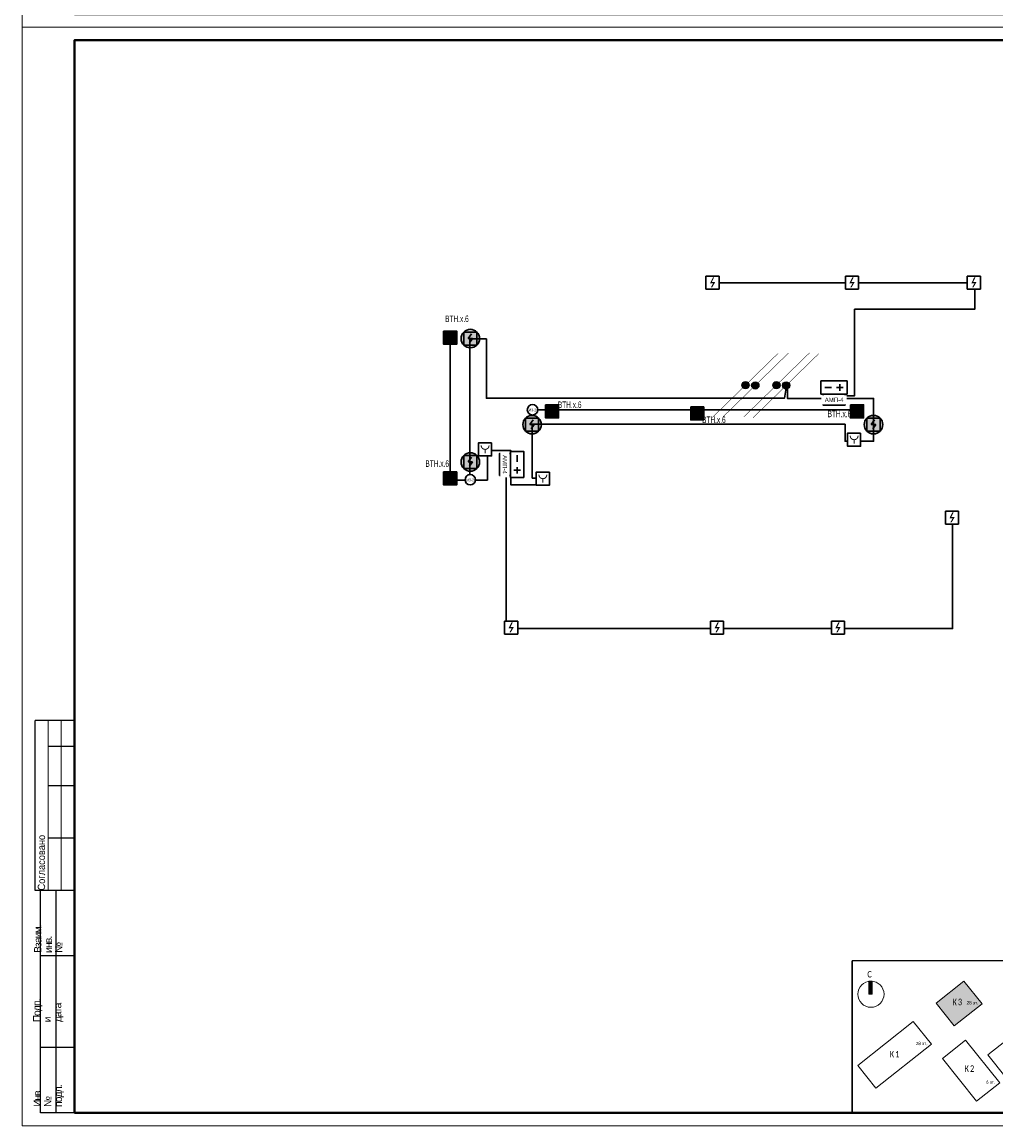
# Model space of a CAD drawing. Header units: millimetres. Extents: x -195178 to 1761886, y 140622 to 301105.
# Tile 35 of 131: x 238054 to 275281, y 182305 to 224498. Entities that reach past the tile are written whole.
import ezdxf
from ezdxf.enums import TextEntityAlignment as Align

# ---------------------------------------------------------------- set-up
doc = ezdxf.new("R2010")
doc.units = ezdxf.units.MM
doc.set_wipeout_variables(frame=1)
doc.linetypes.add('CONTINOUS', pattern=[0])
doc.layers.get('Defpoints').update_dxf_attribs({"color": 252})
doc.layers.add('0_S_Grey_01', color=9, linetype='Continuous', lineweight=5, true_color=0x808080)
for name, color, linetype in [('EI_HATCH_GALV', 7, 'Continuous'), ('АПС', 5, 'Continuous'), ('ПС', 1, 'Continuous'), ('формат', 250, 'Continuous')]:
    doc.layers.add(name, color=color, linetype=linetype)
for name, color, linetype, lineweight in [('format-line3', 7, 'Continuous', 13), ('RC-Извещатели_пожарные', 1, 'Continuous', 30), ('Рамка', 7, 'Continuous', 18), ('СС-011-ПОЖ-СИГНАЛИЗАЦИЯ', 1, 'Continuous', 30), ('Типовые аннотации', 252, 'Continuous', 5), ('УГО АПС и АПЗ$0$_АПС_Оборудование', 1, 'Continuous', 30), ('УГО АПС и АПЗ$0$СС-011-ПОЖ-СИГНАЛИЗАЦИЯ', 1, 'Continuous', 30)]:
    doc.layers.add(name, color=color, linetype=linetype, lineweight=lineweight)
doc.styles.add('1111', font='ARIALN.TTF')
doc.styles.add('Arial', font='arial.ttf', dxfattribs={"width": 0.9, "height": 700})
doc.styles.add('Arial Narrow', font='ARIALN.TTF', dxfattribs={"width": 0.9, "height": 600})
doc.styles.add('Arial_2', font='arial.ttf', dxfattribs={"width": 0.9, "height": 400})
doc.styles.add('Calibri Light_10', font='calibril.ttf', dxfattribs={"height": 1})
doc.styles.add('Calibri Light_9', font='isocpeur.ttf', dxfattribs={"width": 0.8, "height": 2})
doc.styles.get("Standard").update_dxf_attribs({"font": 'isocpeur.ttf', "width": 0.9})
doc.styles.add('УГО АПС и АПЗ$0$Reserve SS', font='arial.ttf', dxfattribs={"height": 2.5})

# ---------------------------------------------------------------- blocks, each defined once
blk = doc.blocks.new('*U29')
for p, q in [((-574, 155), (-589, 155)), ((-589, 90), (-589, 155)), ((-574, 145), (-584, 145)), ((-574, 130), (-584, 130)), ((-574, 110), (-584, 110)), ((-587, 90), (-589, 90)), ((-587, 5), (-587, 90)), ((-574, 90), (-587, 90)), ((-581, 5), (-581, 90)), ((-574, 65), (-587, 65)), ((-574, 30), (-587, 30)), ((-574, 5), (-587, 5))]:
    blk.add_line(p, q)
at = {"color": 0, "lineweight": 0}
blk.add_lwpolyline([(-594, 0), (0, 0), (0, 420), (-594, 420)], close=True, dxfattribs=at)
at = {"lineweight": 40}
blk.add_lwpolyline([(-574, 5), (-5, 5), (-5, 415), (-574, 415)], close=True, dxfattribs=at)
at = {"layer": 'format-line3', "linetype": 'ByBlock'}
for p, q in [((-584, 90), (-584, 155)), ((-579, 90), (-579, 155))]:
    blk.add_line(p, q, dxfattribs=at)
at = {"style": 'Arial', "width": 0.9}
blk.add_text('Формат:', height=2.8, dxfattribs=at).set_placement((-53.97, 1.25))
at = {"char_height": 2.8, "width": 0.2, "attachment_point": 4, "rotation": 90, "line_spacing_factor": 0.857143, "style": 'Arial'}
for s, insert in [('{\\W0.45993; }Согласовано', (-586.58, 90)), ('{\\W0.62543;\\T0.75; \\W1;Взаим. инв. №}', (-584, 66.14)), ('{\\W0.5838;\\T0.8; \\W1;Подп. и дата}', (-584, 39.63)), ('{\\W0.5838;\\T0.8; \\W1;Инв. № подл.}', (-583.77, 7.25))]:
    blk.add_mtext(s, dxfattribs=dict(at, insert=insert))
at = {"style": 'Arial', "width": 0.9, "flags": 8}
blk.add_attdef('FORMAT', (-36.87, 1.26), '', height=2.8, dxfattribs=at)
blk = doc.blocks.new('0_AS_SLK8_BUG_2000 - 0_AS_SLK8_BUG_2000-4765957-Надземная часть_ Корпус 3_ План 1 этажа на отм_-1_640')
at = {"layer": 'Типовые аннотации'}
blk.add_hatch(color=256, dxfattribs=at).paths.add_polyline_path([(-64.89, 34.73), (-65.89, 34.73), (-65.89, 38.73), (-64.89, 38.73)])
at = {"layer": 'Типовые аннотации', "true_color": 0xc0c0c0}
blk.add_hatch(color=9, dxfattribs=at).paths.add_polyline_path([(-31.32, 31.77), (-39.81, 25.01), (-45.35, 31.98), (-36.87, 38.73)])
at = {"layer": '0_S_Grey_01'}
for p, q in [((-36.87, 38.73), (-45.35, 31.98)), ((-31.32, 31.77), (-36.87, 38.73)), ((-45.35, 31.98), (-39.81, 25.01)), ((-39.81, 25.01), (-31.32, 31.77)), ((-7.52, 33.66), (-29.5, 16.16)), ((-1.97, 26.7), (-7.52, 33.66)), ((-52.36, 26.4), (-69.29, 12.92)), ((-46.81, 19.44), (-52.36, 26.4)), ((-23.96, 9.19), (-1.97, 26.7)), ((-36.33, 20.72), (-43.41, 15.08)), ((-25.91, 7.64), (-36.33, 20.72)), ((-63.75, 5.95), (-46.81, 19.44)), ((-43.41, 15.08), (-32.99, 2)), ((-29.5, 16.16), (-23.96, 9.19)), ((-69.29, 12.92), (-63.75, 5.95)), ((-32.99, 2), (-25.91, 7.64))]:
    blk.add_line(p, q, dxfattribs=at)
at = {"layer": 'Типовые аннотации'}
for p, q in [((-64.89, 38.73), (-65.89, 38.73)), ((-65.89, 38.73), (-65.89, 34.73)), ((-64.89, 34.73), (-64.89, 38.73)), ((-36.87, 38.73), (-45.35, 31.98)), ((-31.32, 31.77), (-36.87, 38.73)), ((-65.89, 34.73), (-64.89, 34.73)), ((-45.35, 31.98), (-39.81, 25.01)), ((-39.81, 25.01), (-31.32, 31.77))]:
    blk.add_line(p, q, dxfattribs=at)
blk.add_circle((-65.29, 34.73), 4, dxfattribs=at)
at = {"layer": 'Типовые аннотации', "attachment_point": 1}
for s, insert, char_height, width, style in [('\\fCalibri Light|b0|i0|c204|p34|;C', (-66.38, 41.84), 2, 2.0844, 'Calibri Light_9'), ('\\fCalibri Light|b0|i0|c204|p34|;К', (-40.4, 33.34), 2, 2.0844, 'Calibri Light_9'), ('\\fCalibri Light|b0|i0|c204|p34|;3', (-38.68, 33.34), 2, 1.9241, 'Calibri Light_9'), ('28 ', (-36.05, 32.61), 1, 2.3249, 'Calibri Light_10'), ('эт', (-34.13, 32.61), 1, 1.6034, 'Calibri Light_10'), ('\\fCalibri Light|b0|i0|c204|p34|;.', (-32.81, 32.61), 1, 0.481, 'Calibri Light_10')]:
    blk.add_mtext(s, dxfattribs=dict(at, insert=insert, char_height=char_height, width=width, style=style))
at = {"layer": 'Типовые аннотации', "color": 8, "true_color": 0x808080, "attachment_point": 1}
for s, insert, char_height, width, style in [('\\fCalibri Light|b0|i0|c204|p34|;К', (-40.4, 33.34), 2, 2.0844, 'Calibri Light_9'), ('\\fCalibri Light|b0|i0|c204|p34|;3', (-38.68, 33.34), 2, 1.9241, 'Calibri Light_9'), ('28 ', (-36.05, 32.61), 1, 2.3249, 'Calibri Light_10'), ('эт', (-34.13, 32.61), 1, 1.6034, 'Calibri Light_10'), ('\\fCalibri Light|b0|i0|c204|p34|;.', (-32.81, 32.61), 1, 0.481, 'Calibri Light_10'), ('27 ', (-6.86, 27.48), 1, 2.3249, 'Calibri Light_10'), ('эт', (-4.95, 27.48), 1, 1.6034, 'Calibri Light_10'), ('\\fCalibri Light|b0|i0|c204|p34|;.', (-3.62, 27.48), 1, 0.481, 'Calibri Light_10'), ('\\fCalibri Light|b0|i0|c204|p34|;К', (-17.93, 22.01), 2, 2.0844, 'Calibri Light_9'), ('\\fCalibri Light|b0|i0|c204|p34|;4', (-16.21, 22.01), 2, 1.9241, 'Calibri Light_9'), ('\\fCalibri Light|b0|i0|c204|p34|;К', (-59.56, 17.39), 2, 2.0844, 'Calibri Light_9'), ('\\fCalibri Light|b0|i0|c204|p34|;1', (-57.84, 17.39), 2, 1.9241, 'Calibri Light_9'), ('28 ', (-51.61, 20.15), 1, 2.3249, 'Calibri Light_10'), ('эт', (-49.69, 20.15), 1, 1.6034, 'Calibri Light_10'), ('\\fCalibri Light|b0|i0|c204|p34|;.', (-48.37, 20.15), 1, 0.481, 'Calibri Light_10'), ('\\fCalibri Light|b0|i0|c204|p34|;К', (-36.69, 12.98), 2, 2.0844, 'Calibri Light_9'), ('\\fCalibri Light|b0|i0|c204|p34|;2', (-34.97, 12.98), 2, 1.9241, 'Calibri Light_9'), ('6 ', (-30.11, 8.34), 1, 1.3629, 'Calibri Light_10'), ('эт', (-28.99, 8.34), 1, 1.6034, 'Calibri Light_10'), ('\\fCalibri Light|b0|i0|c204|p34|;.', (-27.67, 8.34), 1, 0.481, 'Calibri Light_10')]:
    blk.add_mtext(s, dxfattribs=dict(at, insert=insert, char_height=char_height, width=width, style=style))
blk = doc.blocks.new('УГО АПС и АПЗ$0$Источник бесперебойного питания v4')
blk.add_wipeout([(0, 5), (10, 5), (10, 0), (0, 0)])
for p, q in [((4, 2.5), (1.5, 2.5)), ((2.75, 3.75), (2.75, 1.25)), ((8.5, 2.5), (6, 2.5))]:
    blk.add_line(p, q)
blk.add_lwpolyline([(0, 0), (10, 0), (10, 5), (0, 5)], close=True)
at = {"style": 'УГО АПС и АПЗ$0$Reserve SS', "flags": 8}
blk.add_attdef('КОЛИЧЕСТВО', (10.26, 5.28), '', height=2.5, dxfattribs=at)
blk = doc.blocks.new('АМП-4')
at = {"color": 1}
blk.add_wipeout([(349424, -74023), (349424, -73183), (349844, -73183), (349844, -74023)], dxfattribs=at)
at = {"layer": 'АПС', "color": 1, "lineweight": 30, "ltscale": 200}
blk.add_lwpolyline([(349424, -73183), (349424, -74023), (349844, -74023), (349844, -73183)], close=True, dxfattribs=at)
at = {"layer": 'АПС', "color": 0, "lineweight": 30, "ltscale": 200, "insert": (349645, -73599), "char_height": 168, "width": 801.95, "attachment_point": 5, "rotation": 90, "style": 'Arial_2', "bg_fill": 2}
blk.add_mtext('АМП-4', dxfattribs=at)
blk = doc.blocks.new('RC-UGO-IRA-01')
blk.add_wipeout([(2.5, 2.5), (2.5, -2.5), (-2.5, -2.5), (-2.5, 2.5)]).dxf.layer = 'RC-Извещатели_пожарные'
blk.add_wipeout([(-2.5, -2.5), (-2.5, 2.5), (2.5, 2.5), (2.5, -2.5)]).dxf.layer = 'RC-Извещатели_пожарные'
at = {"layer": 'RC-Извещатели_пожарные', "ltscale": 30}
blk.add_lwpolyline([(2.5, 2.5), (2.5, -2.5), (-2.5, -2.5), (-2.5, 2.5)], close=True, dxfattribs=at)
at = {"layer": 'RC-Извещатели_пожарные', "ltscale": 30, "const_width": 0.375}
blk.add_lwpolyline([(-1.5, 1.5, 1), (1.5, 1.5, 1)], format="xyb", dxfattribs=at)
blk.add_lwpolyline([(0, 0), (0, -1.5)], dxfattribs=at)
at = {"layer": 'RC-Извещатели_пожарные'}
blk.add_attdef('PSTN', text='', height=1.5, dxfattribs=at).set_placement((2.5, 2.5), align=Align.BOTTOM_CENTER)
blk = doc.blocks.new('ИП 212-45')
blk.add_wipeout([(346277, -75580), (346277, -76080), (345777, -76080), (345777, -75580)]).dxf.layer = 'RC-Извещатели_пожарные'
blk.add_wipeout([(345777, -76080), (345777, -75580), (346277, -75580), (346277, -76080)]).dxf.layer = 'RC-Извещатели_пожарные'
at = {"layer": 'RC-Извещатели_пожарные'}
blk.add_hatch(color=0, dxfattribs=at).paths.add_polyline_path([(346128, -75805), (346014, -76005), (345964, -76005), (346050, -75855), (345927, -75855), (346039, -75630), (346089, -75630), (346002, -75805)])
at = {"layer": 'RC-Извещатели_пожарные', "color": 0, "ltscale": 30}
for p, q in [((345777, -75580), (346277, -75580)), ((345777, -76080), (345777, -75580)), ((346277, -75580), (346277, -76080)), ((346277, -76080), (345777, -76080))]:
    blk.add_line(p, q, dxfattribs=at)
blk = doc.blocks.new('*U83')
h = blk.add_hatch(color=256)
edge = h.paths.add_edge_path()
edge.add_arc((0, 0), 38.7, 0, 360)
for points in [[(348, 348, 0, 50, 0), (206, 206, 5, 5, 0), (0, 0, 5, 5, 0)], [(0, 0, 0, 50, 0), (-141, -141, 5, 5, 0), (-348, -348, 5, 5, 0)]]:
    blk.add_lwpolyline(points, format="xyseb")
blk.add_circle((0, 0), 38.7)
blk = doc.blocks.new('*U80')
h = blk.add_hatch(color=256)
edge = h.paths.add_edge_path()
edge.add_arc((0, 0), 38.7, 0, 360)
for points in [[(0, 0, 0, 50, 0), (141, 141, 5, 5, 0), (348, 348, 5, 5, 0)], [(-348, -348, 0, 50, 0), (-206, -206, 5, 5, 0), (0, 0, 5, 5, 0)]]:
    blk.add_lwpolyline(points, format="xyseb")
blk.add_circle((0, 0), 38.7)
blk = doc.blocks.new('*U77')
at = {"lineweight": 35, "true_color": 0xffffff}
h = blk.add_hatch(color=7, dxfattribs=at)
h.dxf.hatch_style = 1
h.paths.add_polyline_path([(0, 500), (0, 0), (500, 0), (500, 500)])
at = {"color": 1, "linetype": 'ByBlock', "lineweight": -2}
for p, q in [((289, 426), (167, 250)), ((167, 250), (333, 250)), ((333, 250), (219, 86))]:
    blk.add_line(p, q, dxfattribs=at)
at = {"color": 1, "linetype": 'ByBlock', "lineweight": -2, "ltscale": 0.1}
blk.add_lwpolyline([(0, 500), (500, 500), (500, 0), (0, 0)], close=True, dxfattribs=at)
at = {"color": 0, "linetype": 'ByBlock', "lineweight": -2, "style": '1111', "flags": 1}
for tag, p in [('NAME_DEVICE', (-64, -421)), ('NUM_POM', (-82, -847))]:
    blk.add_attdef(tag, p, '', height=125, dxfattribs=at)
at = {"color": 0, "linetype": 'ByBlock', "lineweight": -2, "style": '1111'}
blk.add_attdef('INDEX', (-63, -235), '', height=125, dxfattribs=at)
at = {"color": 0, "linetype": 'ByBlock', "lineweight": -2, "style": '1111', "width": 0.7}
blk.add_attdef('NUM_DEVICE', (-64, -630), '', height=125, dxfattribs=at)
blk = doc.blocks.new('ИП в подвесном потолке')
at = {"layer": 'EI_HATCH_GALV', "lineweight": 30, "true_color": 0xffffff}
h = blk.add_hatch(color=7, dxfattribs=at)
h.dxf.hatch_style = 1
edge = h.paths.add_edge_path()
edge.add_arc((494584, -66648), 354, 0, 360)
at = {"color": 1, "linetype": 'ByBlock', "lineweight": -2}
for p, q in [((494624, -66471), (494501, -66648)), ((494501, -66648), (494667, -66648)), ((494667, -66648), (494553, -66811))]:
    blk.add_line(p, q, dxfattribs=at)
at = {"color": 1, "linetype": 'ByBlock', "lineweight": -2, "ltscale": 0.1}
blk.add_lwpolyline([(494334, -66398), (494834, -66398), (494834, -66898), (494334, -66898)], close=True, dxfattribs=at)
at = {"layer": 'СС-011-ПОЖ-СИГНАЛИЗАЦИЯ', "lineweight": 30}
blk.add_circle((494584, -66648), 354, dxfattribs=at)
blk = doc.blocks.new('УГО АПС и АПЗ$0$A$C0ED213A1')
blk.add_wipeout([(-200, 0), (0, -200), (200, 0), (0, 200)])
blk.add_circle((0, 0), 200)
at = {"layer": 'УГО АПС и АПЗ$0$СС-011-ПОЖ-СИГНАЛИЗАЦИЯ', "color": 1, "style": 'Arial Narrow', "width": 0.9}
blk.add_text('ИЗ-2О', height=100, dxfattribs=at).set_placement((-145, -58))

msp = doc.modelspace()

# ---------------------------------------------------------------- linework, layer by layer
at = {"layer": 'Defpoints', "color": 3, "lineweight": 30}
msp.add_lwpolyline([(269791, 188616), (278454, 188627), (278454, 182805), (269791, 182794)], close=True, dxfattribs=at)
at = {"layer": 'Рамка'}
msp.add_lwpolyline([(240054, 182805), (296954, 182805), (296954, 223805), (240054, 223805)], close=True, dxfattribs=at)
at = {"layer": 'СС-011-ПОЖ-СИГНАЛИЗАЦИЯ', "lineweight": 30, "ltscale": 100}
for points in [[(269512, 210215), (269876, 210215), (269876, 213520), (274474, 213520), (274474, 214526), (270029, 214526)], [(267311, 210583), (267311, 210110), (270606, 210110), (270606, 208473), (269516, 208473), (269516, 209124), (257558, 209124), (257558, 207065), (257969, 207065), (257969, 206807), (257034, 206807), (257034, 206807), (256738, 206807), (256738, 208118), (255843, 208118), (255843, 206988), (255174, 206988), (255174, 212388), (255804, 212388), (255804, 210117), (260036, 210117), (260036, 210117), (264410, 210117), (264627, 210117), (267196, 210117), (267277, 210583)]]:
    msp.add_lwpolyline(points, dxfattribs=at)
at = {"layer": 'СС-011-ПОЖ-СИГНАЛИЗАЦИЯ', "color": 1, "lineweight": 30, "ltscale": 100}
msp.add_lwpolyline([(254988, 206994), (254418, 206994), (254418, 212185)], dxfattribs=at)

# ---------------------------------------------------------------- block references
at = {"xscale": 3.600000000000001, "yscale": 3.600000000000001, "zscale": 3.600000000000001, "rotation": 359.2880171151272}
for name, p in [('*U83', (265706, 210619)), ('*U80', (266083, 210611)), ('*U80', (266889, 210619))]:
    msp.add_blockref(name, p, dxfattribs=at)
at = {"layer": 'ПС', "color": 7, "linetype": 'CONTINOUS', "lineweight": 30, "ltscale": 100}
ref = msp.add_blockref('*U77', (254170, 212185), dxfattribs=dict(at, xscale=1.000736, yscale=1.000736, zscale=1.000736))
ref.add_attrib('NUM_DEVICE', 'BTH.x.6', dxfattribs={"layer": '0', "color": 0, "linetype": 'ByBlock', "lineweight": -2, "ltscale": 100, "height": 250.2, "style": '1111', "width": 0.7}).set_placement((254677, 213031), align=Align.CENTER)
ref = msp.add_blockref('*U77', (258064, 209369), dxfattribs=dict(at, xscale=1.000736, yscale=1.000736, zscale=1.000736))
ref.add_attrib('NUM_DEVICE', 'BTH.x.6', dxfattribs={"layer": '0', "color": 0, "linetype": 'ByBlock', "lineweight": -2, "ltscale": 100, "height": 250.2, "style": '1111', "width": 0.7}).set_placement((258986, 209745), align=Align.CENTER)
ref = msp.add_blockref('*U77', (263612, 209288), dxfattribs=dict(at, xscale=1.000736, yscale=1.000736, zscale=1.000736))
ref.add_attrib('NUM_DEVICE', 'BTH.x.6', dxfattribs={"layer": '0', "color": 0, "linetype": 'ByBlock', "lineweight": -2, "ltscale": 100, "height": 250.2, "style": '1111', "width": 0.7}).set_placement((264499, 209172), align=Align.CENTER)
ref = msp.add_blockref('*U77', (254170, 206805), dxfattribs=dict(at, xscale=1.000736, yscale=1.000736, zscale=1.000736))
ref.add_attrib('NUM_DEVICE', 'BTH.x.6', dxfattribs={"layer": '0', "color": 0, "linetype": 'ByBlock', "lineweight": -2, "ltscale": 100, "height": 250.2, "style": '1111', "width": 0.7}).set_placement((253923, 207497), align=Align.CENTER)
at = {"layer": 'СС-011-ПОЖ-СИГНАЛИЗАЦИЯ', "lineweight": 30}
for p in [(-239394, 279049), (-237033, 275760)]:
    msp.add_blockref('ИП в подвесном потолке', p, dxfattribs=at)
at = {"layer": 'Типовые аннотации', "xscale": 125, "yscale": 125, "zscale": 125}
msp.add_blockref('0_AS_SLK8_BUG_2000 - 0_AS_SLK8_BUG_2000-4765957-Надземная часть_ Корпус 3_ План 1 этажа на отм_-1_640', (278664, 182999), dxfattribs=at)
at = {"layer": 'формат', "xscale": 100, "yscale": 100, "zscale": 100}
for p in [(297454, 224305), (297454, 182305)]:
    msp.add_blockref('*U29', p, dxfattribs=at).add_auto_attribs({'FORMAT': 'А2'})

# ---------------------------------------------------------------- next in the draw order: block references
at = {"layer": 'RC-Извещатели_пожарные', "rotation": 359.9525678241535}
for p, xscale, yscale, zscale in [((269860, 208535), 99.99999999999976, 99.99999999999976, 99.99999999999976), ((255754, 208165), 99.99999999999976, 99.99999999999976, 99.99999999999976), ((257962, 207045), 99.99999999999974, 99.99999999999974, 99.99999999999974)]:
    msp.add_blockref('RC-UGO-IRA-01', p, dxfattribs=dict(at, xscale=xscale, yscale=yscale, zscale=zscale))
at = {"layer": 'СС-011-ПОЖ-СИГНАЛИЗАЦИЯ', "color": 0, "lineweight": 30}
for p in [(-81579, 290365), (-76248, 290365), (-71590, 290365)]:
    msp.add_blockref('ИП 212-45', p, dxfattribs=at)
at = {"layer": 'УГО АПС и АПЗ$0$_АПС_Оборудование', "color": 252, "xscale": 100, "yscale": 100, "zscale": 100, "rotation": 180}
msp.add_blockref('УГО АПС и АПЗ$0$Источник бесперебойного питания v4', (269592, 210779), dxfattribs=at)

# ---------------------------------------------------------------- next in the draw order: linework, layer by layer
at = {"layer": 'СС-011-ПОЖ-СИГНАЛИЗАЦИЯ', "lineweight": 30, "ltscale": 100}
for points in [[(269529, 214535), (264698, 214535)], [(256561, 207170), (256561, 201315), (273623, 201315), (273623, 205306)]]:
    msp.add_lwpolyline(points, dxfattribs=at)

# ---------------------------------------------------------------- next in the draw order: block references
at = {"layer": 'СС-011-ПОЖ-СИГНАЛИЗАЦИЯ', "lineweight": 30, "rotation": 270}
msp.add_blockref('АМП-4', (342695, 559703), dxfattribs=at)
at = {"layer": 'СС-011-ПОЖ-СИГНАЛИЗАЦИЯ', "lineweight": 30}
for p in [(-223983, 275760), (-239394, 274332)]:
    msp.add_blockref('ИП в подвесном потолке', p, dxfattribs=at)

# ---------------------------------------------------------------- next in the draw order: linework, layer by layer
at = {"layer": 'СС-011-ПОЖ-СИГНАЛИЗАЦИЯ', "color": 1, "lineweight": 30, "ltscale": 100}
msp.add_lwpolyline([(257562, 209465), (257562, 209675), (269720, 209675)], dxfattribs=at)

# ---------------------------------------------------------------- next in the draw order: block references
at = {"xscale": 3.600000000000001, "yscale": 3.600000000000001, "zscale": 3.600000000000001, "rotation": 359.2880171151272}
msp.add_blockref('*U83', (267265, 210611), dxfattribs=at)
at = {"layer": 'ПС', "color": 7, "linetype": 'CONTINOUS', "lineweight": 30, "ltscale": 100}
ref = msp.add_blockref('*U77', (269720, 209369), dxfattribs=dict(at, xscale=1.000736, yscale=1.000736, zscale=1.000736))
ref.add_attrib('NUM_DEVICE', 'BTH.x.6', dxfattribs={"layer": '0', "color": 0, "linetype": 'ByBlock', "lineweight": -2, "ltscale": 100, "height": 250.2, "style": '1111', "width": 0.7}).set_placement((269297, 209396), align=Align.CENTER)
at = {"layer": 'СС-011-ПОЖ-СИГНАЛИЗАЦИЯ', "color": 0, "lineweight": 30}
for p in [(-72423, 281386), (-89277, 277178), (-81404, 277178), (-76785, 277178)]:
    msp.add_blockref('ИП 212-45', p, dxfattribs=at)
at = {"layer": 'УГО АПС и АПЗ$0$_АПС_Оборудование', "color": 252, "xscale": 100, "yscale": 100, "zscale": 100, "rotation": 89.99999999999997}
msp.add_blockref('УГО АПС и АПЗ$0$Источник бесперебойного питания v4', (257229, 207090), dxfattribs=at)
at = {"layer": 'УГО АПС и АПЗ$0$_АПС_Оборудование'}
msp.add_blockref('УГО АПС и АПЗ$0$A$C0ED213A1', (255188, 207004), dxfattribs=at)

# ---------------------------------------------------------------- next in the draw order: block references
at = {"layer": 'СС-011-ПОЖ-СИГНАЛИЗАЦИЯ', "lineweight": 30, "rotation": 180}
msp.add_blockref('АМП-4', (606153, 133987), dxfattribs=at)
at = {"layer": 'УГО АПС и АПЗ$0$_АПС_Оборудование'}
msp.add_blockref('УГО АПС и АПЗ$0$A$C0ED213A1', (257567, 209678), dxfattribs=at)

doc.saveas('drawing.dxf')
